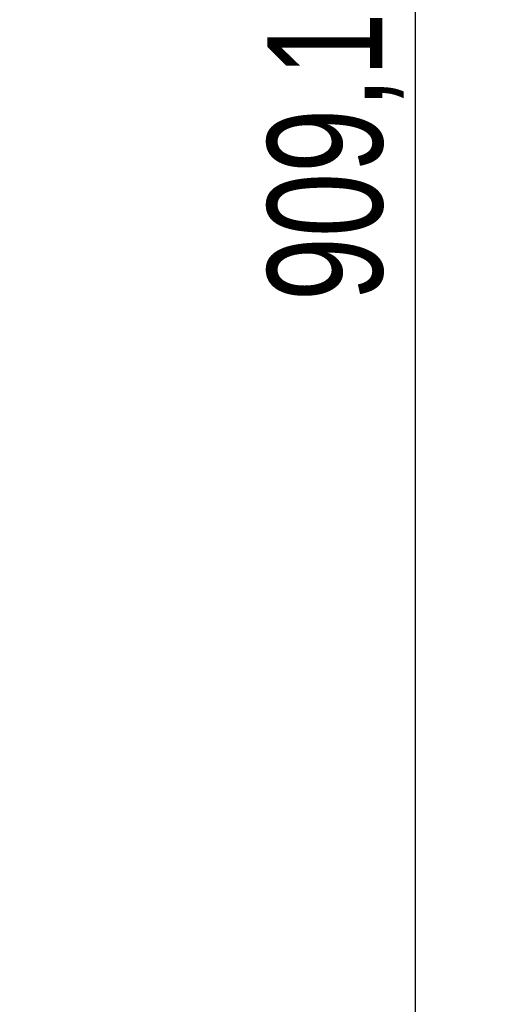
# Model space of a CAD drawing. Header units: millimetres. Extents: x 0 to 420, y 0 to 297.
# Tile 76 of 79: x 331 to 344, y 193 to 219. Entities that reach past the tile are written whole.
import ezdxf

# ---------------------------------------------------------------- set-up
doc = ezdxf.new("R2010")
doc.units = ezdxf.units.MM
doc.layers.add('QUOTE', color=174, linetype='Continuous')
doc.styles.add('SLDTEXTSTYLE3', font='TXT', dxfattribs={"width": 0.75})
doc.dimstyles.new('SLDDIMSTYLE0', dxfattribs={"dimtxt": 3, "dimasz": 3, "dimexe": 0, "dimexo": 0.0625, "dimgap": 0.75, "dimtad": 1, "dimlfac": 12.544143, "dimrnd": 1e-09, "dimzin": 12, "dimdsep": 46, "dimtxsty": 'SLDTEXTSTYLE3', "dimsah": 1, "dimcen": 0.09, "dimadec": 0, "dimazin": 3, "dimtfac": 1, "dimtdec": 3, "dimtofl": 0, "dimtmove": 0, "dimatfit": 3, "dimfxl": 0, "dimfrac": 2, "dimtolj": 1, "dimtzin": 12, "dimarcsym": 0})

# ---------------------------------------------------------------- blocks, each defined once
blk = doc.blocks.new('_D_2')
at = {"layer": 'QUOTE'}
for p, q in [((324.627, 252.479), (343.808, 252.479)), ((341.808, 180.007), (341.808, 252.479)), ((334.159, 180.007), (343.808, 180.007))]:
    blk.add_line(p, q, dxfattribs=at)
for points in [[(341.808, 252.479), (341.308, 249.479), (342.308, 249.479)], [(341.808, 180.007), (342.308, 183.007), (341.308, 183.007)]]:
    blk.add_solid(points, dxfattribs=at)
at = {"layer": 'QUOTE', "insert": (337.941, 211.255), "char_height": 3, "attachment_point": 1, "rotation": 90, "style": 'SLDTEXTSTYLE3'}
blk.add_mtext('909,1', dxfattribs=at)

msp = doc.modelspace()

# ---------------------------------------------------------------- dimensions: what is measured, and where the dimension line sits
at = {"layer": 'QUOTE'}
dim = msp.add_linear_dim(base=(341.80848, 252.47871), p1=(332.15857, 180.00664), p2=(322.62729, 252.47871), angle=90, dimstyle='SLDDIMSTYLE0', dxfattribs=at)
dim.commit()
dim.dimension.update_dxf_attribs({"geometry": '_D_2', "text_midpoint": (341.80848, 216.24267), "dimtype": 160})

doc.saveas('drawing.dxf')
